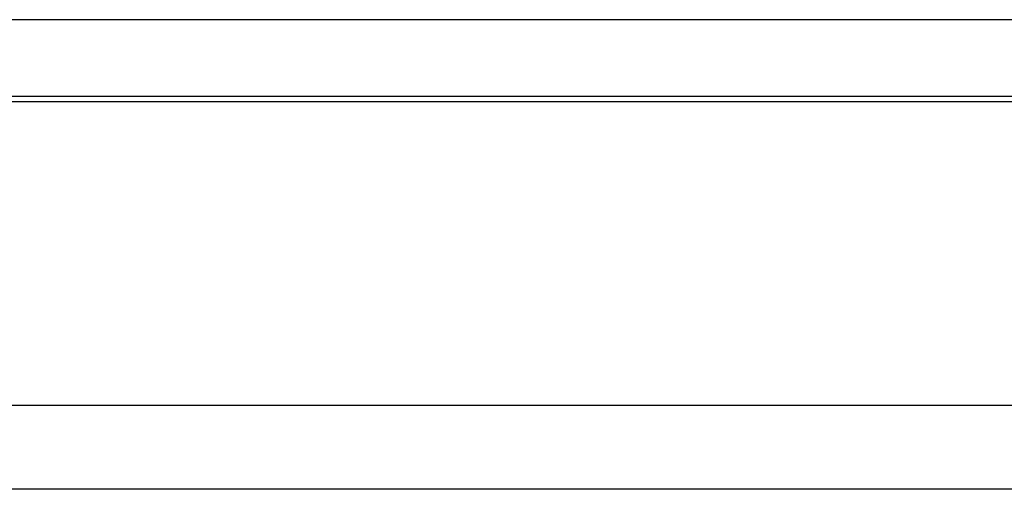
# Model space of a CAD drawing. Header units: millimetres. Extents: x 585 to 801, y 201 to 308.
# Tile 50 of 70: x 746.53 to 754.93, y 215.95 to 219.95. Entities that reach past the tile are written whole.
import ezdxf

# ---------------------------------------------------------------- set-up
doc = ezdxf.new("R2010")
doc.units = ezdxf.units.MM
doc.header["$LTSCALE"] = 0.15
doc.layers.add('OUT', color=3, linetype='CONTINUOUS')

msp = doc.modelspace()

# ---------------------------------------------------------------- linework, layer by layer
at = {"layer": 'OUT', "color": 0, "linetype": 'Continuous'}
for p, q in [((768.1787, 219.9477), (720.1787, 219.9477)), ((768.1787, 219.2941), (720.1787, 219.2941)), ((768.1787, 219.2477), (720.1787, 219.2477)), ((768.1787, 219.2477), (720.1787, 219.2477)), ((801.3787, 216.6619), (681.1526, 216.6619)), ((801.3787, 215.9477), (661.9787, 215.9477))]:
    msp.add_line(p, q, dxfattribs=at)

doc.saveas('drawing.dxf')
